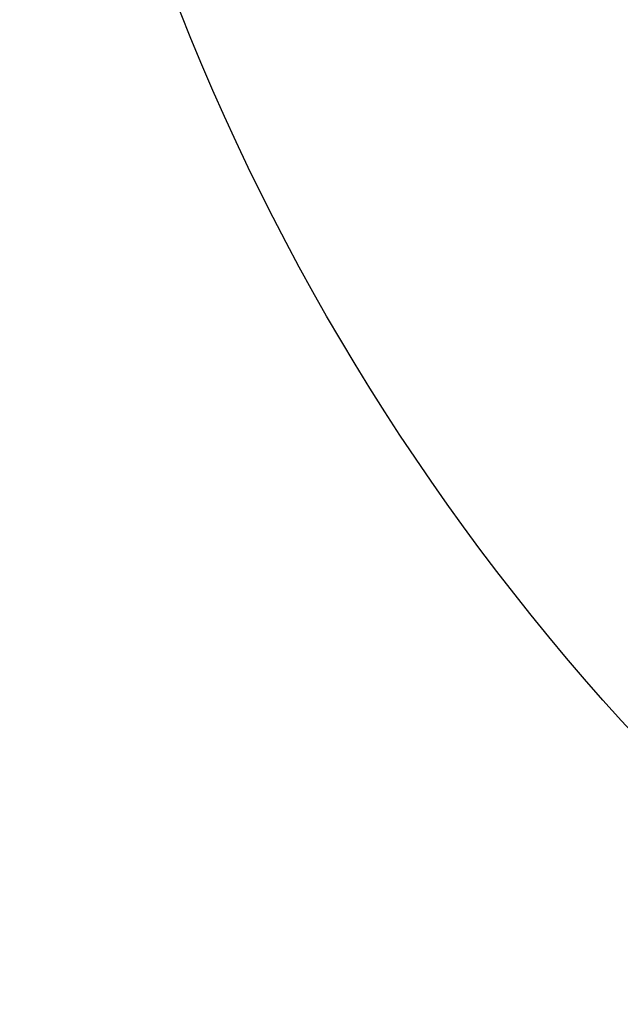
# Model space of a CAD drawing. Extents: x -125 to 125, y -186 to 125.
# Tile 2 of 112: x -125 to -93, y -99 to -46. Entities that reach past the tile are written whole.
import ezdxf

# ---------------------------------------------------------------- set-up
doc = ezdxf.new("R2010")
doc.units = 0
doc.header["$MEASUREMENT"] = 0
for name, color, linetype in [('ASSEMBLY_OUTLINES_TOP', 102, 'CONTINUOUS'), ('BOARD_OUTLINE', 10, 'CONTINUOUS'), ('MANUFACTURING_OUTLINES', 10, 'CONTINUOUS'), ('PLANE_DATA_LAYER_BOTTOM', 230, 'CONTINUOUS'), ('PLANE_SHAPES_LAYER_BOTTOM', 230, 'CONTINUOUS'), ('PLANE_SHAPES_LAYER_TOP', 150, 'CONTINUOUS'), ('ROUTE_BORDER', 151, 'CONTINUOUS')]:
    doc.layers.add(name, color=color, linetype=linetype)

msp = doc.modelspace()

# ---------------------------------------------------------------- hatches: boundary and pattern name
at = {"layer": 'PLANE_DATA_LAYER_BOTTOM'}
h = msp.add_hatch(color=256, dxfattribs=at)
h.paths.add_polyline_path([(-96.5, 0, -1), (96.5, 0, -1)], flags=0)
h.paths.add_polyline_path([(-92.5, 0, -1), (92.5, 0, -1)], flags=0)
at = {"layer": 'PLANE_SHAPES_LAYER_BOTTOM'}
h = msp.add_hatch(color=256, dxfattribs=at)
h.paths.add_polyline_path([(-96.5, 0, -1), (96.5, 0, -1)], flags=0)
h.paths.add_polyline_path([(-92.5, 0, -1), (92.5, 0, -1)], flags=0)
at = {"layer": 'PLANE_SHAPES_LAYER_TOP'}
h = msp.add_hatch(color=256, dxfattribs=at)
h.paths.add_polyline_path([(-96.56345, 0, -1), (96.56345, 0, -1)], flags=0)
h.paths.add_polyline_path([(-92.5, 0, -1), (92.5, 0, -1)], flags=0)

# ---------------------------------------------------------------- linework, layer by layer
at = {"layer": 'ASSEMBLY_OUTLINES_TOP'}
msp.add_circle((0, 0), 125, dxfattribs=at)
at = {"layer": 'BOARD_OUTLINE'}
msp.add_circle((0, 0), 97.5, dxfattribs=at)
at = {"layer": 'MANUFACTURING_OUTLINES'}
msp.add_circle((0, 0), 97.5254, dxfattribs=at)
at = {"layer": 'ROUTE_BORDER'}
msp.add_circle((0, 0), 96.5, dxfattribs=at)

doc.saveas('drawing.dxf')
